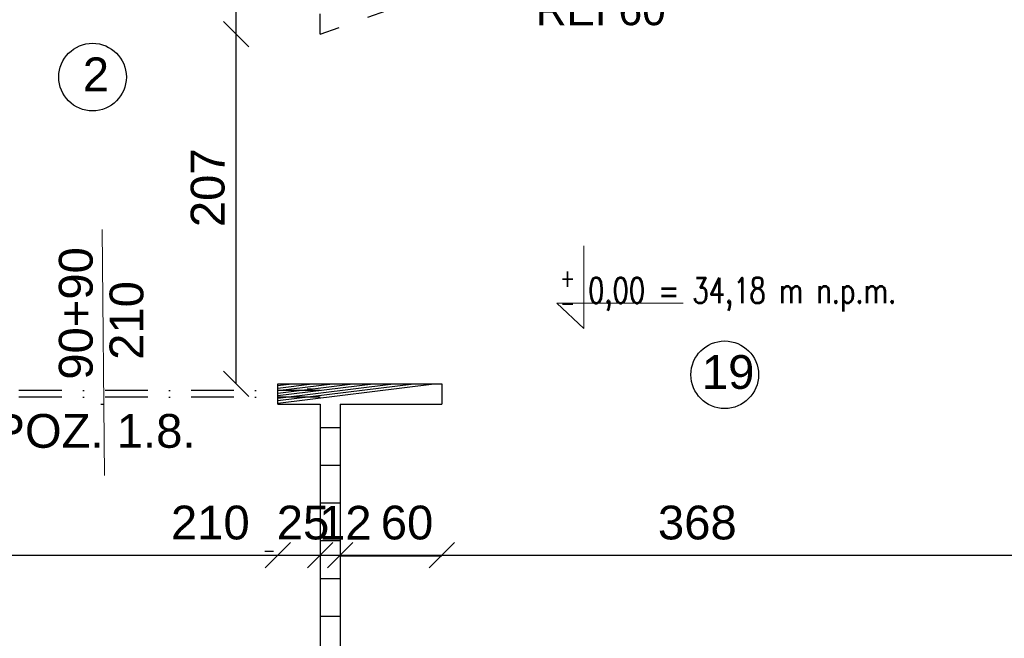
# Model space of a CAD drawing. Header units: millimetres. Extents: x 6528 to 149658, y 3342 to 12852.
# Tile 61 of 122: x 70219 to 70802, y 7147 to 7513. Entities that reach past the tile are written whole.
import ezdxf

# ---------------------------------------------------------------- set-up
doc = ezdxf.new("R2010")
doc.units = ezdxf.units.MM
doc.linetypes.add('ACAD_ISO03W100', pattern=[30, 12, -18])
doc.linetypes.add('DASHDOTX2', pattern=[50.8, 25.4, -12.7, 0, -12.7])
doc.layers.add('&_opisy_100', color=51, linetype='Continuous', lineweight=20)
doc.styles.add('Romans', font='romans.shx', dxfattribs={"width": 0.75})
doc.styles.get("Standard").update_dxf_attribs({"font": 'arial.ttf'})
doc.dimstyles.new('ISO-25', dxfattribs={"dimtxt": 2.5, "dimasz": 2.5, "dimexe": 1.25, "dimexo": 0.625, "dimtad": 1, "dimtxsty": 'Standard', "dimcen": 2.5, "dimadec": 0, "dimazin": 0, "dimtfac": 1, "dimtmove": 0, "dimatfit": 3, "dimfxl": 1, "dimarcsym": 0})

# ---------------------------------------------------------------- blocks, each defined once
blk = doc.blocks.new('_Oblique')
at = {"color": 0, "linetype": 'ByBlock', "lineweight": -2}
blk.add_line((-0.5, -0.5), (0.5, 0.5), dxfattribs=at)
blk = doc.blocks.new('*D2336')
at = {"color": 0, "lineweight": -2, "transparency": 16777216}
blk.add_line((70347.41385953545, 7504.670604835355), (70347.41385953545, 7659.670604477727), dxfattribs=at)
at = {"layer": 'Defpoints', "color": 0, "transparency": 16777216}
for p in [(70347.41385953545, 7659.670604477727), (70375.62752835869, 7659.670604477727), (70397.06000225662, 7504.670604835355)]:
    blk.add_point(p, dxfattribs=at)
at = {"color": 0, "lineweight": -2, "transparency": 16777216, "xscale": 15, "yscale": 15, "zscale": 15}
for p, rotation in [((70347.41385953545, 7659.670604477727), 90), ((70347.41385953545, 7504.670604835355), 270)]:
    blk.add_blockref('_Oblique', p, dxfattribs=dict(at, rotation=rotation))
at = {"color": 0, "transparency": 16777216, "insert": (70371.62274854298, 7577.721667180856), "char_height": 20, "attachment_point": 5, "rotation": 90}
blk.add_mtext('155', dxfattribs=at)
blk = doc.blocks.new('*D2337')
at = {"color": 0, "lineweight": -2, "transparency": 16777216}
blk.add_line((70347.41386048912, 7297.670604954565), (70347.41386048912, 7504.670604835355), dxfattribs=at)
at = {"layer": 'Defpoints', "color": 0, "transparency": 16777216}
for p in [(70347.41386048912, 7504.670604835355), (70397.0600046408, 7504.670604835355), (70397.0600046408, 7297.670604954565)]:
    blk.add_point(p, dxfattribs=at)
at = {"color": 0, "lineweight": -2, "transparency": 16777216, "xscale": 15, "yscale": 15, "zscale": 15}
for p, rotation in [((70347.41386048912, 7504.670604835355), 90), ((70347.41386048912, 7297.670604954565), 270)]:
    blk.add_blockref('_Oblique', p, dxfattribs=dict(at, rotation=rotation))
at = {"color": 0, "transparency": 16777216, "insert": (70330.71804945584, 7413.721667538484), "char_height": 20, "attachment_point": 5, "rotation": 90}
blk.add_mtext('207', dxfattribs=at)
blk = doc.blocks.new('*D2383')
at = {"color": 0, "lineweight": -2, "transparency": 16777216}
blk.add_line((70162.06001250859, 7196.245447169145), (70372.06001274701, 7196.245447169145), dxfattribs=at)
at = {"layer": 'Defpoints', "color": 0, "transparency": 16777216}
for p in [(70162.06001250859, 7285.670604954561), (70372.06001274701, 7285.670604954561), (70372.06001274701, 7196.245447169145)]:
    blk.add_point(p, dxfattribs=at)
at = {"color": 0, "lineweight": -2, "transparency": 16777216, "xscale": 15, "yscale": 15, "zscale": 15, "rotation": 180}
blk.add_blockref('_Oblique', (70162.06001250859, 7196.245447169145), dxfattribs=at)
at = {"color": 0, "lineweight": -2, "transparency": 16777216, "xscale": 15, "yscale": 15, "zscale": 15}
blk.add_blockref('_Oblique', (70372.06001274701, 7196.245447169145), dxfattribs=at)
at = {"color": 0, "transparency": 16777216, "insert": (70332.15962617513, 7215.389230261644), "char_height": 20, "attachment_point": 5}
blk.add_mtext('210', dxfattribs=at)
blk = doc.blocks.new('*D2384')
at = {"color": 0, "lineweight": -2, "transparency": 16777216}
blk.add_line((70372.06001250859, 7196.245447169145), (70397.0600113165, 7196.245447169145), dxfattribs=at)
at = {"layer": 'Defpoints', "color": 0, "transparency": 16777216}
for p in [(70372.06001250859, 7285.670604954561), (70397.0600113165, 7285.670604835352), (70397.0600113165, 7196.245447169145)]:
    blk.add_point(p, dxfattribs=at)
at = {"color": 0, "lineweight": -2, "transparency": 16777216, "xscale": 15, "yscale": 15, "zscale": 15, "rotation": 180}
blk.add_blockref('_Oblique', (70372.06001250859, 7196.245447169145), dxfattribs=at)
at = {"color": 0, "lineweight": -2, "transparency": 16777216, "xscale": 15, "yscale": 15, "zscale": 15}
blk.add_blockref('_Oblique', (70397.0600113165, 7196.245447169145), dxfattribs=at)
at = {"color": 0, "transparency": 16777216, "insert": (70387.00713293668, 7215.389230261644), "char_height": 20, "attachment_point": 5}
blk.add_mtext('25', dxfattribs=at)
blk = doc.blocks.new('*D2385')
at = {"color": 0, "lineweight": -2, "transparency": 16777216}
blk.add_line((70397.06001227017, 7196.245448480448), (70409.06001274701, 7196.245448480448), dxfattribs=at)
at = {"layer": 'Defpoints', "color": 0, "transparency": 16777216}
for p in [(70397.06001227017, 7285.670606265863), (70409.06001274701, 7285.670606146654), (70409.06001274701, 7196.245448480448)]:
    blk.add_point(p, dxfattribs=at)
at = {"color": 0, "lineweight": -2, "transparency": 16777216, "xscale": 15, "yscale": 15, "zscale": 15, "rotation": 180}
blk.add_blockref('_Oblique', (70397.06001227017, 7196.245448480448), dxfattribs=at)
at = {"color": 0, "lineweight": -2, "transparency": 16777216, "xscale": 15, "yscale": 15, "zscale": 15}
blk.add_blockref('_Oblique', (70409.06001274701, 7196.245448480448), dxfattribs=at)
at = {"color": 0, "transparency": 16777216, "insert": (70412.00713269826, 7215.389231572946), "char_height": 20, "attachment_point": 5}
blk.add_mtext('12', dxfattribs=at)
blk = doc.blocks.new('*D2386')
at = {"color": 0, "lineweight": -2, "transparency": 16777216}
blk.add_line((70409.06001417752, 7196.245448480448), (70469.06001274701, 7196.245448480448), dxfattribs=at)
at = {"layer": 'Defpoints', "color": 0, "transparency": 16777216}
for p in [(70409.06001417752, 7285.670606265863), (70469.06001274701, 7285.670604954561), (70469.06001274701, 7196.245448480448)]:
    blk.add_point(p, dxfattribs=at)
at = {"color": 0, "lineweight": -2, "transparency": 16777216, "xscale": 15, "yscale": 15, "zscale": 15, "rotation": 180}
blk.add_blockref('_Oblique', (70409.06001417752, 7196.245448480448), dxfattribs=at)
at = {"color": 0, "lineweight": -2, "transparency": 16777216, "xscale": 15, "yscale": 15, "zscale": 15}
blk.add_blockref('_Oblique', (70469.06001274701, 7196.245448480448), dxfattribs=at)
at = {"color": 0, "transparency": 16777216, "insert": (70448.5334324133, 7215.389231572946), "char_height": 20, "attachment_point": 5}
blk.add_mtext('60', dxfattribs=at)
blk = doc.blocks.new('*D2387')
at = {"color": 0, "lineweight": -2, "transparency": 16777216}
blk.add_line((70469.06001417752, 7196.245448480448), (70837.06000464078, 7196.245448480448), dxfattribs=at)
at = {"layer": 'Defpoints', "color": 0, "transparency": 16777216}
for p in [(70469.06001417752, 7285.670606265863), (70837.06000464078, 7285.670604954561), (70837.06000464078, 7196.245448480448)]:
    blk.add_point(p, dxfattribs=at)
at = {"color": 0, "lineweight": -2, "transparency": 16777216, "xscale": 15, "yscale": 15, "zscale": 15, "rotation": 180}
blk.add_blockref('_Oblique', (70469.06001417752, 7196.245448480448), dxfattribs=at)
at = {"color": 0, "lineweight": -2, "transparency": 16777216, "xscale": 15, "yscale": 15, "zscale": 15}
blk.add_blockref('_Oblique', (70837.06000464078, 7196.245448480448), dxfattribs=at)
at = {"color": 0, "transparency": 16777216, "insert": (70620.25186245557, 7215.389231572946), "char_height": 20, "attachment_point": 5}
blk.add_mtext('368', dxfattribs=at)

msp = doc.modelspace()

# ---------------------------------------------------------------- hatches: boundary and pattern name
h = msp.add_hatch()
h.set_pattern_fill('ANSI31', color=256, scale=5)
h.set_pattern_definition([(45, (-1177794277.981769, -935731374.6151185), (-11.22532015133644, 11.22532015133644), [])])
h.paths.add_polyline_path([(70849.06000464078, 7539.670604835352), (70837.06000464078, 7539.670604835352), (70837.06000464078, 7105.670604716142), (70849.06000464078, 7105.670604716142)])
h.paths.add_polyline_path([(70469.06001274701, 7297.670604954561), (70372.06001274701, 7297.670604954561), (70372.06001274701, 7285.670604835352), (70397.06001250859, 7285.670604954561), (70397.06001274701, 7105.670604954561), (70409.06001274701, 7105.670604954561), (70409.06001274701, 7285.670604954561), (70469.06001274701, 7285.670604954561)])
h = msp.add_hatch()
h.set_pattern_fill('ANSI31', color=256, scale=5)
h.set_pattern_definition([(45, (-1177796886.520526, -935731374.6151185), (-11.22532015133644, 11.22532015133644), [])])
h.paths.add_polyline_path([(70582.06000464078, 7105.670604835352), (70582.06000464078, 7065.670604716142), (70642.06000464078, 7065.670604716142), (70642.06000464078, 7105.670604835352)])
h.paths.add_polyline_path([(70732.06000464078, 7105.670604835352), (70732.06000464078, 7065.670604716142), (70796.06001274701, 7065.670604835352), (70796.06001274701, 7105.670604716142)])
h.paths.add_polyline_path([(70492.06000464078, 7105.67060507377), (70492.06000440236, 7105.67060507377), (70491.06001274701, 7105.67060507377), (70491.06001274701, 7065.670604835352), (70492.06000464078, 7065.670604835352)])
h.paths.add_polyline_path([(70414.18222563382, 7104.30379677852), (70718.67404000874, 7104.30379677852), (70718.67404000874, 7210.726034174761), (70414.18222563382, 7210.726034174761)], flags=9)

# ---------------------------------------------------------------- linework, layer by layer
at = {"layer": '&_opisy_100', "color": 0}
msp.add_lwpolyline([(70553.1231490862, 7379.421275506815), (70553.1231490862, 7330.424359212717), (70537.06000440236, 7345.457456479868), (70611.9309074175, 7345.457456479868)], dxfattribs=at)
at = {"linetype": 'ACAD_ISO03W100'}
for q in [(70397.06000464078, 7659.670604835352), (70837.06000464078, 7659.670604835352)]:
    msp.add_line((70397.06000464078, 7504.670604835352), q, dxfattribs=at)
at = {"lineweight": 20}
msp.add_line((70268.13575284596, 7389.054164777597), (70269.54000609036, 7243.342944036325), dxfattribs=at)
at = {"color": 1, "linetype": 'DASHDOTX2', "lineweight": 30}
for p, q in [((70397.06001274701, 7293.670604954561), (70137.06001274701, 7293.670604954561)), ((70397.06001274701, 7289.670604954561), (70137.06001274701, 7289.670604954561))]:
    msp.add_line(p, q, dxfattribs=at)
at = {"lineweight": 30}
for p, q in [((70372.06001274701, 7297.670604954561), (70469.06001274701, 7297.670604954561)), ((70372.06001274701, 7285.670604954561), (70372.06001274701, 7297.670604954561)), ((70469.06001274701, 7297.670604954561), (70469.06001274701, 7285.670604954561)), ((70372.06001274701, 7285.670604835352), (70397.06001250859, 7285.670604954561)), ((70397.06001250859, 7285.670604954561), (70397.06001274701, 7105.67060507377)), ((70409.06001274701, 7285.670604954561), (70409.06001274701, 7105.67060507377)), ((70409.06001274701, 7285.670604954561), (70469.06001274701, 7285.670604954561))]:
    msp.add_line(p, q, dxfattribs=at)
for p, q in [((70389.45484130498, 7294.670604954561), (70391.95484130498, 7294.670604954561)), ((70267.41092531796, 7285.670604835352), (70269.21737449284, 7285.670604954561)), ((70364.45484130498, 7198.670604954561), (70369.45484130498, 7198.670604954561)), ((70469.06001274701, 7195.670604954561), (70409.06001274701, 7195.670604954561))]:
    msp.add_line(p, q)
for centre in [(70262.47938602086, 7479.24713600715), (70636.46992461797, 7303.014630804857)]:
    msp.add_circle(centre, 20)

# ---------------------------------------------------------------- texts
at = {"layer": '&_opisy_100', "color": 0, "insert": (70539.14377324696, 7365.589068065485), "char_height": 15, "width": 420.6382812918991, "attachment_point": 1, "rotation": 359.99999780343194, "style": 'Romans'}
msp.add_mtext('\\A1;{\\H0.7x;\\S+^ -;} 0,00 = 34,18 m n.p.m.', dxfattribs=at)
at = {"attachment_point": 1}
for s, width, insert, char_height in [('\\pi37.22769;Wyłaz ze schodami \\P\\pi39.8;składanymi o wym. \\P\\pi84.42551;75x130 cm \\P\\pi20.68881;o odporności ogniowej \\P\\pi107.67448;REI 60', 289.0433739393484, (70417.06062309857, 7647.96928561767), 18), ('2', 68.36028754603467, (70256.72157185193, 7490.871029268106), 20), ('19', 68.36028754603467, (70622.95543091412, 7314.638524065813), 20)]:
    msp.add_mtext_dynamic_manual_height_columns(s, width=width, gutter_width=12.5, heights=[0], dxfattribs=dict(at, insert=insert, char_height=char_height))
at = {"lineweight": 20, "char_height": 20, "attachment_point": 1, "rotation": 89.99999999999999}
for s, width, insert in [('\\pt0,20;90+90', 98.90418893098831, (70242.53717343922, 7300.089823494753)), ('210', 37.211574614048, (70272.54663508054, 7311.852550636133))]:
    msp.add_mtext_dynamic_manual_height_columns(s, width=width, gutter_width=12.5, heights=[0], dxfattribs=dict(at, insert=insert))
at = {"color": 140, "insert": (70203.84809486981, 7279.783248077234), "char_height": 20, "attachment_point": 1}
msp.add_mtext_dynamic_manual_height_columns('POZ. 1.8.', width=221.7822774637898, gutter_width=12.5, heights=[0], dxfattribs=at)

# ---------------------------------------------------------------- dimensions: what is measured, and where the dimension line sits
for base, p1, p2, picture, middle in [((70347.41385953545, 7659.670604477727), (70397.06000225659, 7504.670604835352), (70375.62752835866, 7659.670604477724), '*D2336', (70371.62274854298, 7577.721667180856)), ((70347.41386048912, 7504.670604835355), (70397.06000464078, 7297.670604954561), (70397.06000464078, 7504.670604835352), '*D2337', (70330.71804945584, 7413.721667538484))]:
    dim = msp.add_linear_dim(base=base, p1=p1, p2=p2, angle=90, dimstyle='ISO-25', override={"dimtxt": 20, "dimasz": 15, "dimblk1": 'Oblique', "dimblk2": 'Oblique', "dimsah": 1, "dimse1": 1, "dimse2": 1, "dimtmove": 2})
    dim.commit()
    dim.dimension.update_dxf_attribs({"geometry": picture, "text_midpoint": middle, "dimtype": 160})
for base, p1, p2, picture, middle in [((70372.06001274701, 7196.245447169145), (70162.06001250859, 7285.670604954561), (70372.06001274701, 7285.670604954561), '*D2383', (70332.15962617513, 7215.389230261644)), ((70397.0600113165, 7196.245447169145), (70372.06001250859, 7285.670604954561), (70397.0600113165, 7285.670604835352), '*D2384', (70387.00713293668, 7215.389230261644)), ((70409.06001274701, 7196.245448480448), (70397.06001227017, 7285.670606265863), (70409.06001274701, 7285.670606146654), '*D2385', (70412.00713269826, 7215.389231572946)), ((70469.06001274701, 7196.245448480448), (70409.06001417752, 7285.670606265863), (70469.06001274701, 7285.670604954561), '*D2386', (70448.5334324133, 7215.389231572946)), ((70837.06000464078, 7196.245448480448), (70469.06001417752, 7285.670606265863), (70837.06000464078, 7285.670604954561), '*D2387', (70620.25186245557, 7215.389231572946))]:
    dim = msp.add_linear_dim(base=base, p1=p1, p2=p2, dimstyle='ISO-25', override={"dimtxt": 20, "dimasz": 15, "dimblk1": 'Oblique', "dimblk2": 'Oblique', "dimsah": 1, "dimse1": 1, "dimse2": 1, "dimtmove": 2})
    dim.commit()
    dim.dimension.update_dxf_attribs({"geometry": picture, "text_midpoint": middle, "dimtype": 160})

doc.saveas('drawing.dxf')
